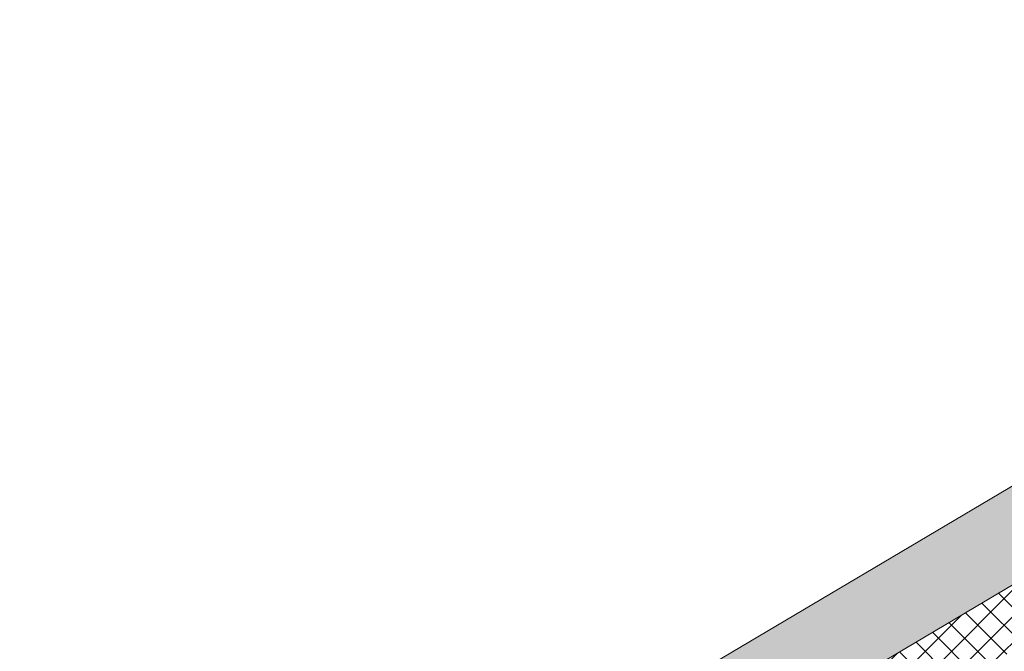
# Model space of a CAD drawing. Header units: millimetres. Extents: x -36631 to 27388, y -24993 to 6945.
# Tile 100 of 256: x -7638 to -6045, y -15931 to -14909. Entities that reach past the tile are written whole.
import ezdxf

# ---------------------------------------------------------------- set-up
doc = ezdxf.new("R2010")
doc.units = ezdxf.units.MM
doc.header["$MEASUREMENT"] = 0
doc.linetypes.add('Wipeout_Contour', pattern=[1000, 0, -1000])
doc.layers.add('12_FAÇ_Façana', color=7, linetype='Continuous')
doc.layers.add('Nuevo_08_E_Envans secs', color=7, linetype='Continuous')
doc.layers.add('12_FAÇ_Façana_Pluma_Nº__102', color=7, linetype='Continuous', lineweight=5, true_color=0xcccccc)
doc.layers.add('12_FAÇ_Façana_Pluma_Nº__174', color=7, linetype='Continuous', lineweight=13, true_color=0xe4ad2c)
doc.layers.add('12_FAÇ_Façana_Pluma_Nº__7', color=7, linetype='Continuous', lineweight=5)

# ---------------------------------------------------------------- blocks, each defined once
blk = doc.blocks.new('Elem Sección_101_1')
at = {"layer": '12_FAÇ_Façana_Pluma_Nº__102', "linetype": 'Continuous', "lineweight": 0, "true_color": 0xe5e5e5}
blk.add_hatch(color=254, dxfattribs=at).paths.add_polyline_path([(-7637.7, -16614.3), (-7612.7, -16642.2), (-7573.5, -16619), (-7504.8, -16695.8), (-4664.7, -15013.9), (-4758.4, -14909.1)])
at = {"layer": '12_FAÇ_Façana_Pluma_Nº__174', "linetype": 'Continuous', "lineweight": 13, "true_color": 0xe4ad2c}
h = blk.add_hatch(dxfattribs=at)
h.set_pattern_fill('SATE_Aislamiento_0001', color=42, style=0, pattern_type=2)
h.set_pattern_definition([(45, (0, 0), (-21.213203, 21.213203), []), (135, (0, 0), (21.213203, 21.213203), [])])
h.paths.add_polyline_path([(-7504.8, -16695.8), (-7442.4, -16765.7), (-4602.3, -15083.8), (-4664.7, -15013.9)])
at = {"layer": '12_FAÇ_Façana_Pluma_Nº__7', "color": 7, "linetype": 'Continuous', "lineweight": 5}
for p, q in [((-4758.4, -14909.1), (-7637.7, -16614.3)), ((-4664.7, -15013.9), (-7504.8, -16695.8))]:
    blk.add_line(p, q, dxfattribs=at)
blk = doc.blocks.new('Elem Sección_288_1')
at = {"color": 254, "linetype": 'Wipeout_Contour', "lineweight": 0, "ltscale": 68505.275972}
blk.add_wipeout([(-7413, -16865.7), (-7404.9, -16874.8), (-4525.5, -15169.7), (-4533.6, -15160.6)], dxfattribs=at).dxf.layer = 'Nuevo_08_E_Envans secs'
at = {"color": 254, "linetype": 'Wipeout_Contour', "lineweight": 0, "ltscale": 68532.546839}
blk.add_wipeout([(-7401.1, -16879), (-7397.4, -16883.2), (-4518, -15178.1), (-4521.8, -15173.9)], dxfattribs=at).dxf.layer = 'Nuevo_08_E_Envans secs'

msp = doc.modelspace()

# ---------------------------------------------------------------- block references
at = {"layer": '12_FAÇ_Façana', "lineweight": 0}
msp.add_blockref('Elem Sección_101_1', (0, 0), dxfattribs=at)

# ---------------------------------------------------------------- next in the draw order: block references
at = {"layer": 'Nuevo_08_E_Envans secs', "lineweight": 0}
msp.add_blockref('Elem Sección_288_1', (0, 0), dxfattribs=at)

doc.saveas('drawing.dxf')
